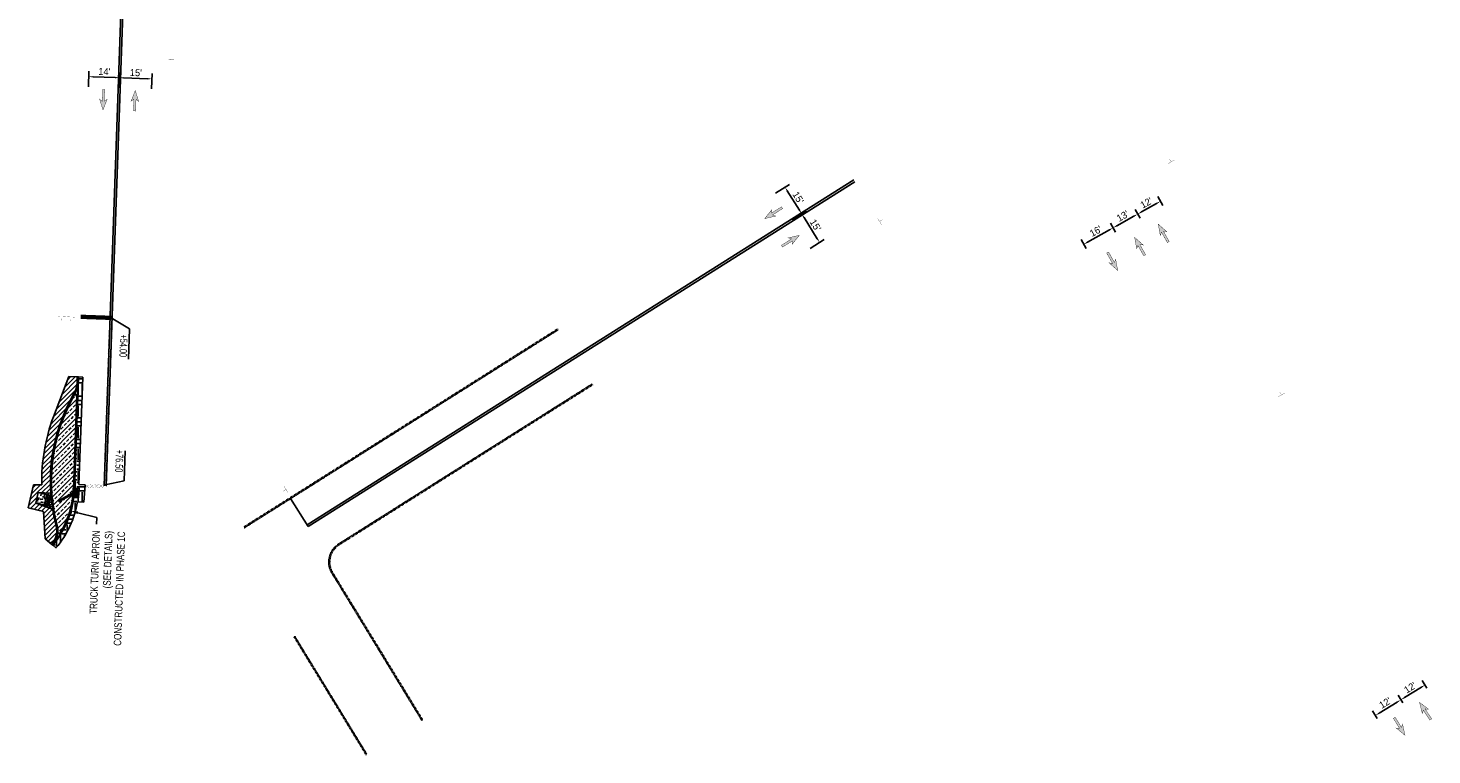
# Model space of a CAD drawing. Header units: feet. Extents: x 158973 to 165066, y 288298 to 289770.
# Tile 1 of 9: x 161351 to 162001, y 288298 to 288634. Entities that reach past the tile are written whole.
import ezdxf
from ezdxf import colors
from ezdxf.entities.mleader import LeaderData, LeaderLine
from ezdxf.math import Vec2, Vec3

# ---------------------------------------------------------------- set-up
doc = ezdxf.new("R2010")
doc.units = ezdxf.units.FT
doc.header["$MEASUREMENT"] = 0
doc.linetypes.add('OhDOT_USTN1', pattern=[0.055, 0.014, -0.041])
doc.linetypes.add('OhDOT_USTN3', pattern=[0.22, 0.165, -0.055])
doc.layers.add('DR_P_Storm_Sewer', color=1, linetype='Continuous', true_color=0xff0000)
for name, color, linetype in [('MT_P_Cells', 7, 'Continuous'), ('MT_P_Edge_Line', 7, 'Continuous'), ('MT_P_Temp_Road', 30, 'Continuous'), ('MT_P_Text', 7, 'Continuous'), ('PM_P_Edge_Line', 7, 'Continuous'), ('PM_X_Edge_Line', 51, 'Continuous'), ('PV_X_Curb', 23, 'OhDOT_USTN1'), ('PV_X_EOP', 27, 'OhDOT_USTN3'), ('SC_Shading1', 247, 'Continuous')]:
    doc.layers.add(name, color=color, linetype=linetype)
doc.styles.add('Slanted-Normal', font='font31.shx', dxfattribs={"height": 0.1})
doc.styles.get("Standard").update_dxf_attribs({"font": 'ARIAL_0.TTF'})
doc.styles.add('Style-font31', font='font31.shx')
doc.dimstyles.new('COEC', dxfattribs={"dimscale": 13.9, "dimtxt": 0.18, "dimasz": 0.18, "dimexe": 0.18, "dimexo": 0.0625, "dimgap": 0.09, "dimtad": 1, "dimzin": 0, "dimdsep": 46, "dimtxsty": 'Standard', "dimcen": 0.09, "dimclrd": 256, "dimclre": 256, "dimclrt": 256, "dimaunit": 1, "dimadec": 4, "dimazin": 0, "dimtfac": 1, "dimtofl": 0, "dimtmove": 0, "dimatfit": 3, "dimfxl": 1, "dimtolj": 1, "dimtzin": 0, "dimlwd": -1, "dimlwe": -1, "dimarcsym": 0})

# ---------------------------------------------------------------- blocks, each defined once
blk = doc.blocks.new('*D1089')
at = {"layer": 'Defpoints', "color": 0, "transparency": 16777216}
for p in [(161696.27, 288557.32, 1919.99), (161709.27, 288548.23), (161704.02, 288544.94, 1919.99)]:
    blk.add_point(p, dxfattribs=at)
at = {"layer": 'MT_P_Text', "transparency": 16777216}
for p, q in [((161697.12, 288557.85), (161703.64, 288561.93)), ((161702.58, 288558.91), (161708.21, 288549.93)), ((161704.86, 288545.47), (161711.39, 288549.56))]:
    blk.add_line(p, q, dxfattribs=at)
for points in [[(161702.87, 288559.09), (161702.3, 288558.73), (161701.52, 288560.61)], [(161708.49, 288550.11), (161707.93, 288549.75), (161709.27, 288548.23)]]:
    blk.add_solid(points, dxfattribs=at)
at = {"layer": 'MT_P_Text', "transparency": 16777216, "insert": (161707.6, 288555.8), "char_height": 3.2, "attachment_point": 5, "rotation": 302.05354, "style": 'Style-font31'}
blk.add_mtext("\\A1;15'", dxfattribs=at)
blk = doc.blocks.new('*D1090')
at = {"layer": 'Defpoints', "color": 0, "transparency": 16777216}
for p in [(161704.02, 288544.94, 959.84), (161717.54, 288535.03), (161712.28, 288531.74, 959.84)]:
    blk.add_point(p, dxfattribs=at)
at = {"layer": 'MT_P_Text', "transparency": 16777216}
for p, q in [((161704.86, 288545.47), (161711.39, 288549.56)), ((161710.33, 288546.54), (161716.47, 288536.73)), ((161713.13, 288532.27), (161719.65, 288536.36))]:
    blk.add_line(p, q, dxfattribs=at)
for points in [[(161710.61, 288546.72), (161710.05, 288546.36), (161709.27, 288548.23)], [(161716.76, 288536.91), (161716.19, 288536.55), (161717.54, 288535.03)]]:
    blk.add_solid(points, dxfattribs=at)
at = {"layer": 'MT_P_Text', "transparency": 16777216, "insert": (161715.61, 288543.01), "char_height": 3.2, "attachment_point": 5, "rotation": 302.05354, "style": 'Style-font31'}
blk.add_mtext("\\A1;15'", dxfattribs=at)
blk = doc.blocks.new('*D1091')
at = {"layer": 'Defpoints', "color": 0, "transparency": 16777216}
for p in [(161378.69, 288606.15, 959.79), (161392.95, 288605.65, 959.79), (161393.15, 288611.34)]:
    blk.add_point(p, dxfattribs=at)
at = {"layer": 'MT_P_Text', "transparency": 16777216}
for p, q in [((161378.73, 288607.15), (161378.98, 288614.34)), ((161380.89, 288611.77), (161391.15, 288611.41)), ((161392.98, 288606.65), (161393.24, 288613.84))]:
    blk.add_line(p, q, dxfattribs=at)
for points in [[(161380.9, 288612.1), (161380.88, 288611.44), (161378.89, 288611.84)], [(161391.16, 288611.74), (161391.14, 288611.08), (161393.15, 288611.34)]]:
    blk.add_solid(points, dxfattribs=at)
at = {"layer": 'MT_P_Text', "transparency": 16777216, "insert": (161386.11, 288614.19), "char_height": 3.2, "attachment_point": 5, "rotation": 357.98341, "style": 'Style-font31'}
blk.add_mtext("\\A1;14'", dxfattribs=at)
blk = doc.blocks.new('*D1092')
at = {"layer": 'Defpoints', "color": 0, "transparency": 16777216}
for p in [(161392.95, 288605.71, 959.84), (161407.96, 288605.18, 959.84), (161408.16, 288610.81)]:
    blk.add_point(p, dxfattribs=at)
at = {"layer": 'MT_P_Text', "transparency": 16777216}
for p, q in [((161392.98, 288606.7), (161393.24, 288613.84)), ((161407.99, 288606.18), (161408.25, 288613.31)), ((161395.15, 288611.27), (161406.16, 288610.88))]:
    blk.add_line(p, q, dxfattribs=at)
for points in [[(161395.16, 288611.6), (161395.13, 288610.94), (161393.15, 288611.34)], [(161406.17, 288611.22), (161406.15, 288610.55), (161408.16, 288610.81)]]:
    blk.add_solid(points, dxfattribs=at)
at = {"layer": 'MT_P_Text', "transparency": 16777216, "insert": (161400.74, 288613.67), "char_height": 3.2, "attachment_point": 5, "rotation": 357.98341, "style": 'Style-font31'}
blk.add_mtext("\\A1;15'", dxfattribs=at)
blk = doc.blocks.new('*D1096')
at = {"layer": 'Defpoints', "color": 0, "transparency": 16777216}
for p in [(161998.07, 288330.01), (161999.49, 288327.7, 1919.56), (161988.27, 288320.82, 1919.56)]:
    blk.add_point(p, dxfattribs=at)
at = {"layer": 'MT_P_Text', "transparency": 16777216}
for p, q in [((161998.97, 288328.55), (161996.76, 288332.14)), ((161988.56, 288324.17), (161996.37, 288328.96)), ((161987.75, 288321.67), (161985.55, 288325.26))]:
    blk.add_line(p, q, dxfattribs=at)
for points in [[(161996.19, 288329.25), (161996.54, 288328.68), (161998.07, 288330.01)], [(161988.38, 288324.46), (161988.73, 288323.89), (161986.85, 288323.13)]]:
    blk.add_solid(points, dxfattribs=at)
at = {"layer": 'MT_P_Text', "transparency": 16777216, "insert": (161991.1, 288328.78), "char_height": 3.2, "attachment_point": 5, "rotation": 31.51495, "style": 'Style-font31'}
blk.add_mtext("\\A1;12'", dxfattribs=at)
blk = doc.blocks.new('*D1097')
at = {"layer": 'Defpoints', "color": 0, "transparency": 16777216}
for p in [(161986.85, 288323.13), (161988.27, 288320.82, 1919.56), (161976.44, 288313.56, 1919.56)]:
    blk.add_point(p, dxfattribs=at)
at = {"layer": 'MT_P_Text', "transparency": 16777216}
for p, q in [((161976.73, 288316.92), (161985.15, 288322.08)), ((161987.75, 288321.67), (161985.55, 288325.26)), ((161975.92, 288314.42), (161973.71, 288318.01))]:
    blk.add_line(p, q, dxfattribs=at)
for points in [[(161984.97, 288322.37), (161985.32, 288321.8), (161986.85, 288323.13)], [(161976.55, 288317.2), (161976.9, 288316.64), (161975.02, 288315.87)]]:
    blk.add_solid(points, dxfattribs=at)
at = {"layer": 'MT_P_Text', "transparency": 16777216, "insert": (161979.58, 288321.72), "char_height": 3.2, "attachment_point": 5, "rotation": 31.51495, "style": 'Style-font31'}
blk.add_mtext("\\A1;12'", dxfattribs=at)
blk = doc.blocks.new('*D1098')
at = {"layer": 'Defpoints', "color": 0, "transparency": 16777216}
for p in [(161853.56, 288541.81), (161855.14, 288538.97, 1919.56), (161841.48, 288531.31, 1919.56)]:
    blk.add_point(p, dxfattribs=at)
at = {"layer": 'MT_P_Text', "transparency": 16777216}
for p, q in [((161841.64, 288535.13), (161851.81, 288540.83)), ((161854.66, 288539.85), (161852.33, 288543.99)), ((161840.99, 288532.19), (161838.67, 288536.33))]:
    blk.add_line(p, q, dxfattribs=at)
for points in [[(161851.65, 288541.12), (161851.97, 288540.54), (161853.56, 288541.81)], [(161841.47, 288535.42), (161841.8, 288534.83), (161839.89, 288534.15)]]:
    blk.add_solid(points, dxfattribs=at)
at = {"layer": 'MT_P_Text', "transparency": 16777216, "insert": (161845.45, 288540.25), "char_height": 3.2, "attachment_point": 5, "rotation": 29.28021, "style": 'Style-font31'}
blk.add_mtext("\\A1;16'", dxfattribs=at)
blk = doc.blocks.new('*D1099')
at = {"layer": 'Defpoints', "color": 0, "transparency": 16777216}
for p in [(161864.92, 288548.18), (161866.51, 288545.34, 1919.56), (161855.14, 288538.97, 1919.56)]:
    blk.add_point(p, dxfattribs=at)
at = {"layer": 'MT_P_Text', "transparency": 16777216}
for p, q in [((161855.3, 288542.79), (161863.17, 288547.2)), ((161866.02, 288546.22), (161863.69, 288550.36)), ((161854.66, 288539.85), (161852.33, 288543.99))]:
    blk.add_line(p, q, dxfattribs=at)
for points in [[(161863.01, 288547.49), (161863.34, 288546.91), (161864.92, 288548.18)], [(161855.14, 288543.08), (161855.46, 288542.49), (161853.56, 288541.81)]]:
    blk.add_solid(points, dxfattribs=at)
at = {"layer": 'MT_P_Text', "transparency": 16777216, "insert": (161857.96, 288547.26), "char_height": 3.2, "attachment_point": 5, "rotation": 29.28021, "style": 'Style-font31'}
blk.add_mtext("\\A1;13'", dxfattribs=at)
blk = doc.blocks.new('*D1100')
at = {"layer": 'Defpoints', "color": 0, "transparency": 16777216}
for p in [(161875.43, 288554.08), (161877.02, 288551.24, 1919.56), (161866.51, 288545.34, 1919.56)]:
    blk.add_point(p, dxfattribs=at)
at = {"layer": 'MT_P_Text', "transparency": 16777216}
for p, q in [((161866.66, 288549.16), (161873.69, 288553.1)), ((161876.53, 288552.11), (161874.21, 288556.26)), ((161866.02, 288546.22), (161863.69, 288550.36))]:
    blk.add_line(p, q, dxfattribs=at)
for points in [[(161873.53, 288553.39), (161873.85, 288552.81), (161875.43, 288554.08)], [(161866.5, 288549.45), (161866.82, 288548.87), (161864.92, 288548.18)]]:
    blk.add_solid(points, dxfattribs=at)
at = {"layer": 'MT_P_Text', "transparency": 16777216, "insert": (161868.9, 288553.39), "char_height": 3.2, "attachment_point": 5, "rotation": 29.28021, "style": 'Style-font31'}
blk.add_mtext("\\A1;12'", dxfattribs=at)

msp = doc.modelspace()

# ---------------------------------------------------------------- hatches: boundary and pattern name
at = {"layer": 'DR_P_Storm_Sewer'}
h = msp.add_hatch(color=256, dxfattribs=at)
h.dxf.hatch_style = 1
h.paths.add_polyline_path([(161372.281, 288420.543), (161373.777, 288420.432), (161373.556, 288417.441), (161372.06, 288417.551)])
at = {"layer": 'MT_P_Cells', "true_color": 0x00b3b3}
h = msp.add_hatch(color=132, dxfattribs=at)
h.dxf.hatch_style = 1
h.paths.add_polyline_path([(161385.486, 288596.406), (161387.397, 288601.341), (161386.126, 288600.385), (161386.32, 288605.882), (161385.32, 288605.917), (161385.127, 288600.421), (161383.927, 288601.464)])
h = msp.add_hatch(color=132, dxfattribs=at)
h.dxf.hatch_style = 1
h.paths.add_polyline_path([(161400.454, 288605.441), (161398.543, 288600.505), (161399.814, 288601.461), (161399.62, 288595.965), (161400.619, 288595.93), (161400.813, 288601.426), (161402.013, 288600.383)])
h = msp.add_hatch(color=132, dxfattribs=at)
h.dxf.hatch_style = 1
h.paths.add_polyline_path([(161692.09, 288546.088), (161697.249, 288547.27), (161695.745, 288547.787), (161700.407, 288550.706), (161699.876, 288551.554), (161695.215, 288548.635), (161695.406, 288550.213)])
h = msp.add_hatch(color=132, dxfattribs=at)
h.dxf.hatch_style = 1
h.paths.add_polyline_path([(161874.454, 288543.495), (161875.386, 288538.285), (161875.975, 288539.762), (161878.665, 288534.965), (161879.537, 288535.454), (161876.847, 288540.251), (161878.414, 288539.983)])
h = msp.add_hatch(color=132, dxfattribs=at)
h.dxf.hatch_style = 1
h.paths.add_polyline_path([(161708.148, 288538.343), (161702.989, 288537.161), (161704.493, 288536.644), (161699.831, 288533.725), (161700.362, 288532.878), (161705.023, 288535.797), (161704.832, 288534.218)])
h = msp.add_hatch(color=132, dxfattribs=at)
h.dxf.hatch_style = 1
h.paths.add_polyline_path([(161863.515, 288537.362), (161864.446, 288532.151), (161865.036, 288533.628), (161867.726, 288528.831), (161868.598, 288529.32), (161865.908, 288534.117), (161867.475, 288533.85)])
h = msp.add_hatch(color=132, dxfattribs=at)
h.dxf.hatch_style = 1
h.paths.add_polyline_path([(161855.65, 288522.06), (161854.718, 288527.27), (161854.129, 288525.793), (161851.439, 288530.59), (161850.567, 288530.101), (161853.257, 288525.304), (161851.69, 288525.572)])
h = msp.add_hatch(color=132, dxfattribs=at)
h.dxf.hatch_style = 1
h.paths.add_polyline_path([(161995.491, 288321.977), (161996.796, 288316.848), (161997.277, 288318.363), (162000.306, 288313.772), (162001.141, 288314.323), (161998.112, 288318.914), (161999.694, 288318.76)])
h = msp.add_hatch(color=132, dxfattribs=at)
h.dxf.hatch_style = 1
h.paths.add_polyline_path([(161988.778, 288306.714), (161987.645, 288311.884), (161987.114, 288310.385), (161984.239, 288315.074), (161983.386, 288314.551), (161986.261, 288309.862), (161984.684, 288310.069)])
at = {"layer": 'SC_Shading1'}
h = msp.add_hatch(dxfattribs=at)
h.set_pattern_fill('ANSI31', color=256, scale=12)
h.set_pattern_definition([(45, (-24.7496, -413.7936), (-1.060660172, 1.060660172), [])])
edge = h.paths.add_edge_path()
edge.add_line((161357.88, 288410.374), (161350.786, 288412.03))
edge.add_line((161350.786, 288412.03), (161353.287, 288422.742))
edge.add_line((161353.287, 288422.742), (161357.113, 288422.813))
edge.add_arc((161441.599, 288424.373), 84.5, 159.328365, 181.058055, ccw=False)
edge.add_line((161362.539, 288454.203), (161369.595, 288472.905))
edge.add_line((161369.595, 288472.905), (161373.593, 288472.764))
edge.add_line((161373.593, 288472.764), (161373.495, 288469.983))
edge.add_arc((161364.001, 288470.317), 9.5, 332.983408, 357.983408, ccw=False)
edge.add_line((161372.464, 288466.002), (161369.883, 288460.94))
edge.add_arc((161441.599, 288424.373), 80.5, 152.983408, 183.955749)
edge.add_line((161361.29, 288418.82), (161355.527, 288419.139))
edge.add_line((161355.527, 288419.139), (161354.39, 288414.27))
edge.add_line((161354.39, 288414.27), (161362.146, 288411.432))
edge.add_arc((161441.599, 288424.373), 80.5, 189.251126, 194.829994)
edge.add_arc((161354.597, 288401.338), 9.5, -40.558096, 14.829994, ccw=False)
edge.add_line((161361.814, 288395.161), (161358.775, 288397.761))
edge.add_line((161358.775, 288397.761), (161357.88, 288410.374))
h = msp.add_hatch(dxfattribs=at)
h.set_pattern_fill('EARTH', color=256, scale=20, angle=90)
h.set_pattern_definition([(90, (-382.3224, -335.6193), (-5, 5), [5, -5]), (90, (-384.1974, -335.6193), (-5, 5), [5, -5]), (90, (-386.0724, -335.6193), (-5, 5), [5, -5]), (180, (-386.6974, -334.9943), (-5, -5), [5, -5]), (180, (-386.6974, -333.1193), (-5, -5), [5, -5]), (180, (-386.6974, -331.2443), (-5, -5), [5, -5])])
edge = h.paths.add_edge_path()
edge.add_line((161372.259, 288420.667), (161374.092, 288472.747))
edge.add_line((161374.092, 288472.747), (161376.091, 288472.676))
edge.add_line((161376.091, 288472.676), (161374.338, 288422.898))
edge.add_line((161374.338, 288422.898), (161377.27, 288422.681))
edge.add_line((161377.27, 288422.681), (161376.68, 288414.703))
edge.add_line((161376.68, 288414.703), (161373.688, 288414.924))
edge.add_arc((161330.285, 288422.145), 44, 319.441904, 350.554594, ccw=False)
edge.add_line((161363.713, 288393.535), (161362.194, 288394.835))
edge.add_arc((161330.285, 288422.145), 42, 319.441904, 357.983408)
h = msp.add_hatch(dxfattribs=at)
h.set_pattern_fill('ANSI33', color=256, scale=12)
h.set_pattern_definition([(45, (-66.572, -396.7536), (-2.121320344, 2.121320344), []), (45, (-64.4508, -396.7536), (-2.121320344, 2.121320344), [1.5, -0.75])])
edge = h.paths.add_edge_path()
edge.add_line((161372.304, 288464.588), (161373.304, 288464.553))
edge.add_line((161373.304, 288464.553), (161371.759, 288420.684))
edge.add_arc((161330.285, 288422.145), 41.5, 327.833409, 357.983408, ccw=False)
edge.add_line((161365.415, 288400.051), (161364.568, 288400.583))
edge.add_arc((161354.597, 288401.338), 10, 355.672906, 374.829994)
edge.add_arc((161442.345, 288424.43), 80.736, 150.172363, 194.73358, ccw=False)
h = msp.add_hatch(dxfattribs=at)
h.set_pattern_fill('AR-CONC', color=256, scale=0.5, angle=90)
h.set_pattern_definition([(140, (-104.9605, -502.3458), (0.313760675, 3.586300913), [0.375, -4.125]), (85, (-104.9605, -502.346), (-3.76096067, -0.69375667), [0.3, -3.3]), (190.4514445, (-104.9343, -502.047), (-3.447199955, 2.892544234), [0.31870096, -3.50571056]), (136.1842, (-105.9605, -502.346), (0.827596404, 5.336206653), [0.5625, -6.1875]), (186.6356355, (-105.8915, -501.901), (-4.870593, 4.67330973), [0.47805171, -5.2585688]), (81.184164, (-105.9605, -502.346), (-4.870593, 4.673309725), [0.45, -4.950000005]), (111, (-105.7105, -501.8458), (2.013094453, 2.98453526), [0.375, -4.125]), (56, (-105.7105, -501.846), (-3.625750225, 1.21657666), [0.3, -3.3]), (161.4514447, (-105.5427, -501.597), (-1.612655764, 4.201111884), [0.31870095, -3.50571056]), (127.5, (-104.9605, -502.3458), (-1.664469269, 0.0607992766), [0, -3.26, 0, -3.35, 0, -3.3125]), (97.5, (-104.9605, -502.3458), (-1.972058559, 1.315347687), [0, -1.91, 0, -3.185, 0, -1.2625]), (57.5, (-104.9605, -503.4608), (0.1127743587, 2.669112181), [0, -1.25, 0, -3.9, 0, -5.175]), (47.5, (-104.9605, -503.9608), (-0.500524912, 2.915930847), [0, -1.625, 0, -2.59, 0, -3.675])])
edge = h.paths.add_edge_path()
edge.add_arc((161441.599, 288424.373), 80.5, 183.955749, 189.251126)
edge.add_line((161362.146, 288411.432), (161354.39, 288414.27))
edge.add_line((161354.39, 288414.27), (161355.527, 288419.139))
edge.add_line((161355.527, 288419.139), (161361.29, 288418.82))
h = msp.add_hatch(dxfattribs=at)
h.set_pattern_fill('HEX', color=256, scale=2)
h.set_pattern_definition([(0, (-94.99083, -498.3702), (0, 0.4330127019), [0.25, -0.5]), (120, (-94.99083, -498.3702), (-0.375, -0.21650635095), [0.25, -0.5]), (60, (-94.74083, -498.3702), (-0.375, 0.21650635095), [0.25, -0.5])])
h.paths.add_polyline_path([(161359.422, 288418.229), (161361.369, 288417.775), (161360.233, 288412.905), (161358.285, 288413.36)])

# ---------------------------------------------------------------- linework, layer by layer
at = {"layer": 'DR_P_Storm_Sewer', "flags": 128}
for points in [[(161365.107, 288415.316), (161366.754, 288416.479)], [(161371.496, 288418.975), (161366.754, 288416.479)], [(161371.453, 288418.387), (161367.016, 288416.052)], [(161371.665, 288421.257), (161374.491, 288421.048), (161374.171, 288416.726), (161371.346, 288416.935), (161371.665, 288421.257)], [(161372.287, 288418.826), (161372.148, 288418.753)], [(161365.396, 288414.908), (161365.107, 288415.316)], [(161365.396, 288414.908), (161367.016, 288416.052)]]:
    msp.add_lwpolyline(points, dxfattribs=at)
msp.add_lwpolyline([(161372.281, 288420.543), (161373.777, 288420.432), (161373.556, 288417.441), (161372.06, 288417.551)], close=True, dxfattribs=at)
at = {"layer": 'DR_P_Storm_Sewer', "const_width": 0.5, "flags": 128}
msp.add_lwpolyline([(161364.819, 288415.725), (161365.684, 288414.499)], dxfattribs=at)
at = {"layer": 'MT_P_Cells', "color": 1, "const_width": 0.1, "flags": 128}
for points, elevation in [([(161414.953, 288619.725), (161418.374, 288619.605)], 960.563), ([(161416.723, 288621.357), (161416.664, 288619.665)], 960.563), ([(161746.236, 288543.287), (161744.409, 288546.182)], 960.461), ([(161746.754, 288545.638), (161745.322, 288544.735)], 960.461)]:
    msp.add_lwpolyline(points, dxfattribs=dict(at, elevation=elevation))
at = {"layer": 'MT_P_Cells', "const_width": 0.16, "flags": 128}
for points, elevation in [([(161385.486, 288596.406), (161387.397, 288601.341), (161386.126, 288600.385), (161386.32, 288605.882), (161385.32, 288605.917), (161385.127, 288600.421), (161383.927, 288601.464), (161385.486, 288596.406)], 960.142), ([(161400.454, 288605.441), (161398.543, 288600.505), (161399.814, 288601.461), (161399.62, 288595.965), (161400.619, 288595.93), (161400.813, 288601.426), (161402.013, 288600.383), (161400.454, 288605.441)], 960.275), ([(161692.09, 288546.088), (161697.249, 288547.27), (161695.745, 288547.787), (161700.407, 288550.706), (161699.876, 288551.554), (161695.215, 288548.635), (161695.406, 288550.213), (161692.09, 288546.088)], 960.063), ([(161874.454, 288543.495), (161875.386, 288538.285), (161875.975, 288539.762), (161878.665, 288534.965), (161879.537, 288535.454), (161876.847, 288540.251), (161878.414, 288539.983), (161874.454, 288543.495)], 960.265), ([(161708.148, 288538.343), (161702.989, 288537.161), (161704.493, 288536.644), (161699.831, 288533.725), (161700.362, 288532.878), (161705.023, 288535.797), (161704.832, 288534.218), (161708.148, 288538.343)], 960.063), ([(161863.515, 288537.362), (161864.446, 288532.151), (161865.036, 288533.628), (161867.726, 288528.831), (161868.598, 288529.32), (161865.908, 288534.117), (161867.475, 288533.85), (161863.515, 288537.362)], 960.265), ([(161855.65, 288522.06), (161854.718, 288527.27), (161854.129, 288525.793), (161851.439, 288530.59), (161850.567, 288530.101), (161853.257, 288525.304), (161851.69, 288525.572), (161855.65, 288522.06)], 960.265), ([(161995.491, 288321.977), (161996.796, 288316.848), (161997.277, 288318.363), (162000.306, 288313.772), (162001.141, 288314.323), (161998.112, 288318.914), (161999.694, 288318.76), (161995.491, 288321.977)], -958.236), ([(161988.778, 288306.714), (161987.645, 288311.884), (161987.114, 288310.385), (161984.239, 288315.074), (161983.386, 288314.551), (161986.261, 288309.862), (161984.684, 288310.069), (161988.778, 288306.714)], -958.236)]:
    msp.add_lwpolyline(points, dxfattribs=dict(at, elevation=elevation))
at = {"layer": 'MT_P_Cells', "color": 1, "const_width": 0.1, "flags": 128}
for points in [[(161881.884, 288573.231), (161878.965, 288571.442)], [(161879.54, 288573.779), (161880.424, 288572.337)], [(161364.801, 288500.7), (161368.222, 288500.58)], [(161366.452, 288498.949), (161366.511, 288500.64)], [(161368.978, 288500.56), (161372.399, 288500.44)], [(161370.629, 288498.809), (161370.689, 288500.5)], [(161933.008, 288465.296), (161930.09, 288463.507)], [(161930.665, 288465.844), (161931.549, 288464.402)], [(161468.875, 288419.711), (161470.306, 288420.614)], [(161471.22, 288419.167), (161469.393, 288422.062)]]:
    msp.add_lwpolyline(points, dxfattribs=at)
at = {"layer": 'MT_P_Edge_Line', "const_width": 0.08, "flags": 128}
for points in [[(161389.988, 288495.83), (161388.112, 288494.082)], [(161388.176, 288495.894), (161389.924, 288494.018)], [(161390.06, 288497.896), (161388.185, 288496.148)], [(161388.249, 288497.96), (161389.996, 288496.084)], [(161390.132, 288499.93), (161388.256, 288498.182)], [(161388.32, 288499.993), (161390.068, 288498.118)], [(161389.759, 288489.339), (161387.883, 288487.591)], [(161387.947, 288489.403), (161389.695, 288487.528)], [(161389.832, 288491.414), (161387.956, 288489.666)], [(161388.02, 288491.478), (161389.768, 288489.602)], [(161389.91, 288493.637), (161388.035, 288491.889)], [(161388.099, 288493.7), (161389.847, 288491.825)], [(161389.541, 288483.137), (161387.665, 288481.389)], [(161387.729, 288483.201), (161389.477, 288481.325)], [(161389.616, 288485.284), (161387.741, 288483.536)], [(161387.804, 288485.347), (161389.552, 288483.472)], [(161389.691, 288487.404), (161387.815, 288485.656)], [(161387.879, 288487.468), (161389.627, 288485.592)], [(161389.312, 288476.648), (161387.437, 288474.9)], [(161387.5, 288476.712), (161389.248, 288474.836)], [(161389.386, 288478.748), (161387.51, 288477)], [(161387.574, 288478.811), (161389.322, 288476.936)], [(161389.465, 288480.984), (161387.589, 288479.236)], [(161387.653, 288481.048), (161389.401, 288479.173)], [(161389.067, 288469.696), (161387.192, 288467.948)], [(161387.256, 288469.76), (161389.004, 288467.884)], [(161389.153, 288472.134), (161387.278, 288470.386)], [(161387.341, 288472.198), (161389.089, 288470.322)], [(161389.234, 288474.422), (161387.358, 288472.674)], [(161387.422, 288474.486), (161389.17, 288472.61)], [(161388.837, 288463.157), (161386.962, 288461.409)], [(161387.025, 288463.221), (161388.773, 288461.345)], [(161388.91, 288465.23), (161387.035, 288463.482)], [(161387.098, 288465.293), (161388.846, 288463.418)], [(161388.986, 288467.386), (161387.11, 288465.638)], [(161387.174, 288467.45), (161388.922, 288465.574)], [(161388.61, 288456.705), (161386.734, 288454.957)], [(161386.798, 288456.769), (161388.546, 288454.894)], [(161388.685, 288458.828), (161386.809, 288457.08)], [(161386.873, 288458.892), (161388.621, 288457.017)], [(161388.761, 288461.006), (161386.886, 288459.258)], [(161386.95, 288461.07), (161388.698, 288459.195)], [(161388.379, 288450.14), (161386.503, 288448.392)], [(161386.567, 288450.203), (161388.315, 288448.328)], [(161388.457, 288452.369), (161386.582, 288450.621)], [(161386.645, 288452.433), (161388.393, 288450.557)], [(161388.533, 288454.533), (161386.658, 288452.785)], [(161386.722, 288454.597), (161388.47, 288452.721)], [(161388.151, 288443.658), (161386.275, 288441.911)], [(161386.339, 288443.722), (161388.087, 288441.847)], [(161388.228, 288445.853), (161386.352, 288444.105)], [(161386.416, 288445.917), (161388.164, 288444.042)], [(161388.304, 288448.009), (161386.428, 288446.261)], [(161386.492, 288448.073), (161388.24, 288446.197)], [(161387.919, 288437.088), (161386.044, 288435.34)], [(161386.107, 288437.151), (161387.855, 288435.276)], [(161387.995, 288439.236), (161386.119, 288437.488)], [(161386.183, 288439.3), (161387.931, 288437.424)], [(161388.071, 288441.388), (161386.195, 288439.64)], [(161386.259, 288441.451), (161388.007, 288439.576)], [(161387.682, 288430.347), (161385.806, 288428.599)], [(161385.87, 288430.411), (161387.618, 288428.536)], [(161387.762, 288432.612), (161385.886, 288430.864)], [(161385.95, 288432.676), (161387.698, 288430.8)], [(161387.838, 288434.774), (161385.962, 288433.026)], [(161386.026, 288434.838), (161387.774, 288432.962)], [(161387.442, 288423.546), (161385.567, 288421.798)], [(161385.631, 288423.61), (161387.379, 288421.735)], [(161387.524, 288425.862), (161385.648, 288424.114)], [(161385.712, 288425.926), (161387.46, 288424.051)], [(161387.603, 288428.12), (161385.728, 288426.372)], [(161385.792, 288428.184), (161387.54, 288426.308)]]:
    msp.add_lwpolyline(points, dxfattribs=at)
for points, elevation in [([(161379.125, 288422.998), (161377.249, 288421.25)], 960.853), ([(161377.313, 288423.061), (161379.061, 288421.186)], 960.853), ([(161381.31, 288423.022), (161379.435, 288421.274)], 960.901), ([(161379.499, 288423.086), (161381.246, 288421.21)], 960.901), ([(161383.462, 288423.046), (161381.586, 288421.298)], 960.947), ([(161381.65, 288423.11), (161383.398, 288421.235)], 960.947), ([(161385.525, 288423.069), (161383.65, 288421.321)], 960.992), ([(161383.714, 288423.133), (161385.462, 288421.258)], 960.992)]:
    msp.add_lwpolyline(points, dxfattribs=dict(at, elevation=elevation))
at = {"layer": 'MT_P_Temp_Road', "flags": 128}
for points in [[(161369.595, 288472.905), (161362.539, 288454.203)], [(161369.595, 288472.905), (161374.092, 288472.747)], [(161372.259, 288420.667), (161374.092, 288472.747)], [(161373.495, 288469.983), (161373.593, 288472.764)], [(161374.092, 288472.747), (161376.091, 288472.676)], [(161374.338, 288422.898), (161376.091, 288472.676)], [(161369.883, 288460.94), (161372.464, 288466.002)], [(161370.329, 288460.713), (161372.909, 288465.775)], [(161371.759, 288420.684), (161373.304, 288464.553)], [(161372.304, 288464.588), (161373.304, 288464.553)], [(161374.338, 288422.898), (161377.27, 288422.681)], [(161353.287, 288422.742), (161350.786, 288412.03)], [(161353.287, 288422.742), (161357.113, 288422.813)], [(161355.527, 288419.139), (161354.39, 288414.27)], [(161361.881, 288417.655), (161355.527, 288419.139)], [(161355.527, 288419.139), (161361.29, 288418.82)], [(161359.422, 288418.229), (161358.285, 288413.36)], [(161361.369, 288417.775), (161360.233, 288412.905)], [(161376.68, 288414.703), (161377.27, 288422.681)], [(161357.88, 288410.374), (161350.786, 288412.03)], [(161362.503, 288412.375), (161354.39, 288414.27)], [(161354.39, 288414.27), (161362.146, 288411.432)], [(161358.775, 288397.761), (161357.88, 288410.374)], [(161373.688, 288414.924), (161376.68, 288414.703)], [(161361.814, 288395.161), (161358.775, 288397.761)], [(161364.568, 288400.583), (161365.415, 288400.051)], [(161361.814, 288395.161), (161362.194, 288394.835)], [(161362.194, 288394.835), (161363.713, 288393.535)]]:
    msp.add_lwpolyline(points, dxfattribs=at)
at = {"layer": 'MT_P_Temp_Road', "elevation": 961.038, "flags": 128}
for points in [[(161361.8, 288418.701), (161361.29, 288418.82)], [(161362.673, 288411.309), (161362.146, 288411.432)]]:
    msp.add_lwpolyline(points, dxfattribs=at)
at = {"layer": 'MT_P_Temp_Road'}
for centre, radius, start, end in [((161364.001, 288470.317), 9.5, 332.983408, 357.983408), ((161364.001, 288470.317), 10, 332.983408, 357.983408), ((161441.599, 288424.373), 80.5, 152.983408, 194.829994), ((161441.599, 288424.373), 80, 152.983408, 194.829994), ((161441.599, 288424.373), 84.5, 159.328365, 181.058055), ((161330.285, 288422.145), 42, 319.441904, 357.983408), ((161330.285, 288422.145), 41.5, 327.833409, 357.983408), ((161330.285, 288422.145), 44, 319.441904, 350.554594), ((161354.597, 288401.338), 9.5, 319.441904, 14.829994), ((161354.597, 288401.338), 10, 319.441904, 14.829994)]:
    msp.add_arc(centre, radius, start, end, dxfattribs=at)
at = {"layer": 'MT_P_Text', "flags": 128}
for points in [[(161389.31, 288500.09), (161397.801, 288494.973)], [(161397.801, 288494.973), (161397.309, 288481.002)], [(161395.734, 288438.512), (161395.242, 288424.541)], [(161386.505, 288422.672), (161395.242, 288424.541)]]:
    msp.add_lwpolyline(points, dxfattribs=at)
at = {"layer": 'PM_P_Edge_Line', "const_width": 2, "flags": 128}
msp.add_lwpolyline([(161375.117, 288500.589), (161389.31, 288500.09)], dxfattribs=at)
at = {"layer": 'PM_X_Edge_Line', "flags": 128}
for points in [[(161398.173, 288768.281), (161385.989, 288422.234)], [(161399.173, 288768.245), (161386.988, 288422.199)], [(161480.078, 288404.243), (161733.32, 288564.024)], [(161480.612, 288403.398), (161733.854, 288563.179)]]:
    msp.add_lwpolyline(points, dxfattribs=at)
at = {"layer": 'PM_X_Edge_Line', "color": 7, "flags": 128}
msp.add_lwpolyline([(161480.612, 288403.398), (161480.612, 288403.398), (161472.451, 288416.332)], dxfattribs=at)
at = {"layer": 'PV_X_Curb', "flags": 128}
for points, elevation in [([(161450.745, 288403.241), (161596.143, 288494.979)], 961.478), ([(161473.993, 288352.316), (161507.413, 288297.608)], 961.737)]:
    msp.add_lwpolyline(points, dxfattribs=dict(at, elevation=elevation))
for points in [[(161495.034, 288395.006), (161612.395, 288469.054)], [(161491.996, 288382.019), (161533.675, 288313.792)]]:
    msp.add_lwpolyline(points, dxfattribs=at)
at = {"layer": 'PV_X_Curb'}
msp.add_arc((161500.103, 288386.971), 9.5, 122.249535, 211.420186, dxfattribs=at)
at = {"layer": 'PV_X_EOP', "flags": 128}
for points, elevation in [([(161450.943, 288402.761), (161596.341, 288494.499)], 961.213), ([(161474.326, 288352.66), (161507.746, 288297.952)], 961.505)]:
    msp.add_lwpolyline(points, dxfattribs=dict(at, elevation=elevation))
for points in [[(161494.767, 288395.428), (161612.128, 288469.477)], [(161491.569, 288381.758), (161533.248, 288313.531)]]:
    msp.add_lwpolyline(points, dxfattribs=at)
at = {"layer": 'PV_X_EOP'}
msp.add_arc((161500.103, 288386.971), 10, 122.249535, 211.420186, dxfattribs=at)

# ---------------------------------------------------------------- texts
at = {"layer": 'MT_P_Text', "char_height": 3.5, "attachment_point": 5, "rotation": 267.983408, "style": 'Style-font31'}
for s, insert in [('{\\W0.7;+54.00}', (161394.98, 288487.145)), ('{\\W0.7;+76.50}', (161393.02, 288433.735))]:
    msp.add_mtext_dynamic_manual_height_columns(s, width=12.99244, gutter_width=10, heights=[0], dxfattribs=dict(at, insert=insert))

# ---------------------------------------------------------------- dimensions: what is measured, and where the dimension line sits
at = {"layer": 'MT_P_Text'}
for p1, p2, distance, text, picture, middle in [((161378.693, 288606.151, 960.142), (161392.947, 288605.649, 960.142), 5.695, "14'", '*D1091', (161386.112, 288614.19, 0.353)), ((161392.949, 288605.706, 960.275), (161407.959, 288605.177, 960.275), 5.638, "15'", '*D1092', (161400.744, 288613.674, 0.437)), ((161696.268, 288557.316, 960.063), (161704.015, 288544.943, 960.063), 6.2, "15'", '*D1089', (161707.6, 288555.8, -959.922)), ((161866.506, 288545.344, 960.265), (161877.022, 288551.241, 960.265), 3.249, "12'", '*D1100', (161868.904, 288553.395, -959.299)), ((161704.015, 288544.943, 960.063), (161712.281, 288531.743, 960.063), 6.2, "15'", '*D1090', (161715.606, 288543.013, 0.225)), ((161855.144, 288538.973, 960.265), (161866.506, 288545.344, 960.265), 3.249, "13'", '*D1099', (161857.965, 288547.261, -959.299)), ((161841.482, 288531.313, 960.265), (161855.144, 288538.973, 960.265), 3.249, "16'", '*D1098', (161845.453, 288540.245, -959.299)), ((161988.27, 288320.818, 961.328), (161999.488, 288327.697, 961.328), 2.71, "12'", '*D1096', (161991.103, 288328.784, -958.236)), ((161976.438, 288313.564, 961.328), (161988.27, 288320.818, 961.328), 2.71, "12'", '*D1097', (161979.578, 288321.718, -958.236))]:
    dim = msp.add_aligned_dim(p1=p1, p2=p2, distance=distance, text=text, dimstyle='COEC', override={"dimscale": 20, "dimtxt": 0.16, "dimasz": 0.1, "dimexe": 0.125, "dimexo": 0.05, "dimgap": 0.05, "dimtxsty": 'Style-font31'}, dxfattribs=at)
    dim.commit()
    dim.dimension.update_dxf_attribs({"geometry": picture, "text_midpoint": middle})

# ---------------------------------------------------------------- leaders
ml = msp.add_multileader_mtext('Standard', dxfattribs=at)
ml.set_content('{\\W0.8;TRUCK TURN APRON\\P(SEE DETAILS)\\PCONSTRUCTED IN PHASE 1C}', color=256, style='Slanted-Normal')
ml.set_leader_properties()
ml.build(insert=Vec2(0, 0))
ml.multileader.update_dxf_attribs({"dogleg_length": 0.1, "arrow_head_size": 3.75, "scale": 30})
ctx = ml.context
ctx.base_point, ctx.scale, ctx.char_height, ctx.arrow_head_size, ctx.landing_gap_size, ctx.plane_origin, ctx.plane_x_axis, ctx.plane_y_axis = Vec3(161380.341, 288343.989), 30, 3.4998, 3.75, 3, Vec3(161451.126, 288347.621), Vec3(0.0351889, 0.9993807), Vec3(-0.9993807, 0.0351889)
ctx.text_align_type = 2
notes = []
notes.append((ctx, [(1, (1, 1, 0), (161382.58, 288407.591), (-0.0351889, -0.9993807), 3, [(0, [(161370.197, 288410.775)], 0, [])])]))
ctx.mtext.insert, ctx.mtext.text_direction, ctx.mtext.rotation, ctx.mtext.alignment, ctx.mtext.flow_direction = Vec3(161380.62, 288401.656), Vec3(0.0351889, 0.9993807), 1.5356002, 3, 5
for ctx, leaders in notes:
    for number, flags, end, landing, length, lines in leaders:
        leader = LeaderData()
        leader.index, (leader.has_last_leader_line, leader.has_dogleg_vector, leader.attachment_direction) = number, flags
        leader.last_leader_point, leader.dogleg_vector, leader.dogleg_length = Vec3(end), Vec3(landing), length
        for number, points, colour, breaks in lines:
            line = LeaderLine()
            line.index, line.vertices, line.color, line.breaks = number, Vec3.list(points), colors.encode_raw_color(colour), breaks
            leader.lines.append(line)
        ctx.leaders.append(leader)

doc.saveas('drawing.dxf')
